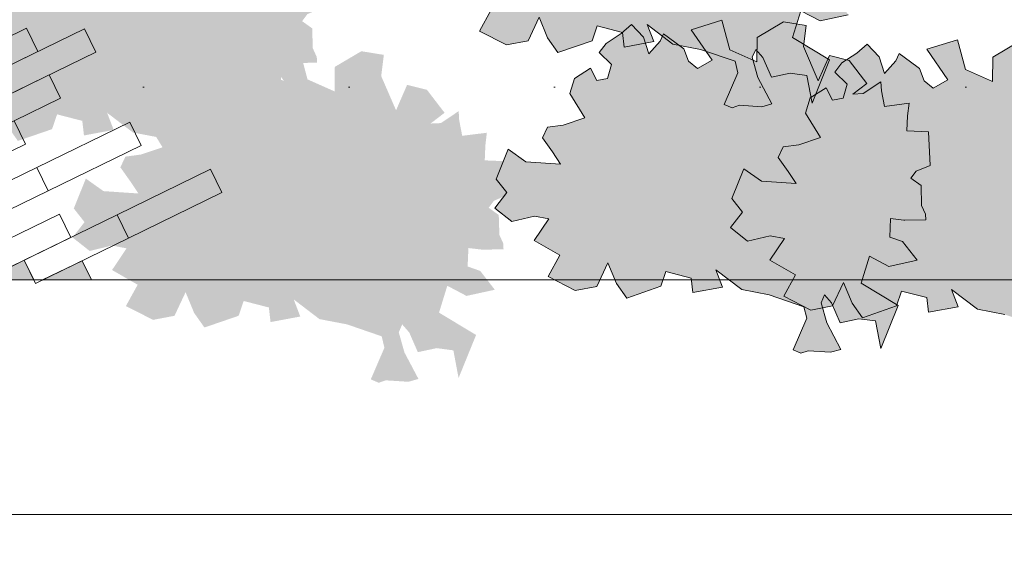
# Model space of a CAD drawing. Header units: metres. Extents: x 92403 to 95147, y 464428 to 465602.
# Tile 88 of 256: x 92450.67 to 92452.57, y 465152.38 to 465153.44. Entities that reach past the tile are written whole.
import ezdxf

# ---------------------------------------------------------------- set-up
doc = ezdxf.new("R2010")
doc.units = ezdxf.units.M
doc.layers.get('0').update_dxf_attribs({"linetype": 'CONTINUOUS'})
doc.layers.get('Defpoints').update_dxf_attribs({"linetype": 'CONTINUOUS'})
doc.layers.add('N-RO-GR-GROENSTROOK-A', color=7, linetype='CONTINUOUS', lineweight=0, true_color=0x5de817, transparency=0.7)
doc.layers.add('N-RO-VH-VERHARDING_STRAATBAKSTEEN-G', color=7, linetype='CONTINUOUS', lineweight=9, true_color=0x733a3a)
doc.layers.add('X-XX-AL-M', color=7, linetype='CONTINUOUS', lineweight=18)
doc.layers.add('X-XX-AL-RMB - profiel', color=7, linetype='CONTINUOUS', lineweight=9)
doc.styles.add('NLCS-ISO-M50-T25', font='NLCS-ISO.ttf', dxfattribs={"height": 0.125})
doc.dimstyles.new('NLCS-M50-T25-PIJL_L2_H1', dxfattribs={"dimscale": 0.05, "dimtxt": 2.5, "dimasz": 2.5, "dimexe": 2, "dimexo": 2, "dimgap": 0.7, "dimtad": 1, "dimzin": 0, "dimdsep": 46, "dimtxsty": 'NLCS-ISO-M50-T25', "dimcen": 2.5, "dimdle": 2, "dimclrd": 256, "dimclre": 256, "dimclrt": 256, "dimadec": 1, "dimazin": 0, "dimtfac": 1, "dimtdec": 3, "dimtofl": 0, "dimtmove": 0, "dimatfit": 3, "dimfxl": 2, "dimfxlon": 1, "dimtfillclr": 256, "dimtolj": 1, "dimtzin": 0, "dimlwd": -1, "dimlwe": -1, "dimarcsym": 0})

# ---------------------------------------------------------------- blocks, each defined once
blk = doc.blocks.new('*D146')
at = {"layer": 'Defpoints', "color": 0, "transparency": 16777216}
for p in [(92435.988, 465153.936), (92453.3804, 465153.936), (92435.988, 465152.4809)]:
    blk.add_point(p, dxfattribs=at)
at = {"layer": 'X-XX-AL-M', "transparency": 16777216}
for p, q in [((92435.988, 465152.5809), (92435.988, 465152.3809)), ((92453.3804, 465152.5809), (92453.3804, 465152.3809)), ((92453.2554, 465152.4809), (92436.113, 465152.4809))]:
    blk.add_line(p, q, dxfattribs=at)
for points in [[(92436.113, 465152.5017), (92436.113, 465152.46), (92435.988, 465152.4809)], [(92453.2554, 465152.5017), (92453.2554, 465152.46), (92453.3804, 465152.4809)]]:
    blk.add_solid(points, dxfattribs=at)
at = {"layer": 'X-XX-AL-M', "transparency": 16777216, "insert": (92444.6842, 465152.5784), "char_height": 0.125, "attachment_point": 5, "style": 'NLCS-ISO-M50-T25'}
blk.add_mtext('\\A1;breedte var', dxfattribs=at)

msp = doc.modelspace()

# ---------------------------------------------------------------- hatches: boundary and pattern name
at = {"true_color": 0xccaea8}
h = msp.add_hatch(color=253, dxfattribs=at)
h.dxf.hatch_style = 1
h.paths.add_polyline_path([(92450.787913, 465152.970407), (92450.711669, 465152.933251), (92450.80602, 465152.933251)])
h.paths.add_polyline_path([(92450.676115, 465152.971546), (92450.597533, 465152.933251), (92450.694777, 465152.933251)])
h.paths.add_polyline_path([(92450.564318, 465152.972686), (92450.483398, 465152.933251), (92450.583535, 465152.933251)])
h.paths.add_polyline_path([(92450.45252, 465152.973825), (92450.369263, 465152.933251), (92450.472293, 465152.933251)])
h.paths.add_polyline_path([(92450.340722, 465152.974964), (92450.255127, 465152.933251), (92450.36105, 465152.933251)])
h.paths.add_polyline_path([(92450.228925, 465152.976103), (92450.140992, 465152.933251), (92450.249808, 465152.933251)], flags=17)
h.paths.add_polyline_path([(92450.296915, 465153.064858), (92450.117127, 465152.977243), (92450.138565, 465152.933251), (92450.140992, 465152.933251), (92450.318819, 465153.019911)])
h.paths.add_polyline_path([(92450.117127, 465152.977243), (92450.026857, 465152.933251), (92450.138565, 465152.933251)])
h.paths.add_polyline_path([(92450.00533, 465152.978382), (92449.912721, 465152.933251), (92450.026857, 465152.933251), (92450.027234, 465152.933435)])
h.paths.add_polyline_path([(92449.893532, 465152.979521), (92449.798586, 465152.933251), (92449.912721, 465152.933251), (92449.915436, 465152.934574)])
h.paths.add_polyline_path([(92449.781735, 465152.98066), (92449.684451, 465152.933251), (92449.798586, 465152.933251), (92449.803638, 465152.935713)])
h.paths.add_polyline_path([(92449.669937, 465152.9818), (92449.570315, 465152.933251), (92449.684451, 465152.933251), (92449.691841, 465152.936853)])
h.paths.add_polyline_path([(92449.558139, 465152.982939), (92449.45618, 465152.933251), (92449.570315, 465152.933251), (92449.580043, 465152.937992)])
at = {"layer": 'N-RO-GR-GROENSTROOK-A', "transparency": 33554508}
h = msp.add_hatch(color=256, dxfattribs=at)
h.dxf.hatch_style = 1
h.paths.add_polyline_path([(92451.928821, 465153.388303), (92451.982001, 465153.378168), (92452.048878, 465153.355162), (92452.054255, 465153.333167), (92452.027911, 465153.272054), (92452.043189, 465153.265468), (92452.056949, 465153.270194), (92452.100507, 465153.267404), (92452.119923, 465153.272888), (92452.092916, 465153.323962), (92452.081946, 465153.362794), (92452.088532, 465153.378072), (92452.102121, 465153.362623), (92452.118747, 465153.32455), (92452.15513, 465153.332312), (92452.187376, 465153.328004), (92452.197415, 465153.274653), (92452.231217, 465153.357712), (92452.159683, 465153.400776), (92452.175639, 465153.452613), (92452.212784, 465153.433068), (92452.267383, 465153.444971), (92452.239255, 465153.48124), (92452.214909, 465153.489855), (92452.216399, 465153.525407), (92452.241886, 465153.522447), (92452.243951, 465153.522207), (92452.28418, 465153.52309), (92452.283946, 465153.533731), (92452.276238, 465153.550788), (92452.274988, 465153.589205), (92452.255545, 465153.603113), (92452.265737, 465153.616696), (92452.292473, 465153.627884), (92452.289213, 465153.692833), (92452.247935, 465153.694563), (92452.249145, 465153.723449), (92452.251987, 465153.747815), (92452.204409, 465153.741953), (92452.198643, 465153.771917), (92452.197559, 465153.789508), (92452.163305, 465153.766458), (92452.143243, 465153.765597), (92452.170379, 465153.786326), (92452.136349, 465153.830699), (92452.097996, 465153.840162), (92452.076697, 465153.791168), (92452.047996, 465153.857184), (92452.05309, 465153.898084), (92452.009695, 465153.90514), (92451.958496, 465153.874945), (92451.958071, 465153.827564), (92451.905732, 465153.850838), (92451.890462, 465153.908435), (92451.831167, 465153.889839), (92451.87162, 465153.831187), (92451.843632, 465153.814946), (92451.825748, 465153.828789), (92451.817133, 465153.852849), (92451.812084, 465153.856465), (92451.778027, 465153.881591), (92451.77147, 465153.867856), (92451.749379, 465153.84338), (92451.739276, 465153.875359), (92451.715859, 465153.899909), (92451.69588, 465153.882415), (92451.666999, 465153.863462), (92451.65377, 465153.845685), (92451.677513, 465153.822693), (92451.66937, 465153.79593), (92451.648901, 465153.791551), (92451.636906, 465153.815622), (92451.606175, 465153.79596), (92451.597137, 465153.766486), (92451.625865, 465153.719716), (92451.58393, 465153.705761), (92451.554115, 465153.701773), (92451.544406, 465153.6811), (92451.56356, 465153.65411), (92451.579223, 465153.630671), (92451.511795, 465153.635199), (92451.4777, 465153.65941), (92451.454477, 465153.601724), (92451.475222, 465153.575454), (92451.452133, 465153.545782), (92451.485112, 465153.519784), (92451.528463, 465153.530276), (92451.55632, 465153.524787), (92451.528303, 465153.483015), (92451.577826, 465153.454621), (92451.555039, 465153.413546), (92451.607495, 465153.386863), (92451.648914, 465153.394685), (92451.670329, 465153.44027), (92451.686853, 465153.400166), (92451.706743, 465153.372098), (92451.772708, 465153.394735), (92451.782486, 465153.423262), (92451.831115, 465153.410749), (92451.834356, 465153.382593), (92451.891759, 465153.393281), (92451.879098, 465153.426283), (92451.928833, 465153.388319)])
h = msp.add_hatch(color=256, dxfattribs=at)
h.dxf.hatch_style = 1
h.paths.add_polyline_path([(92450.886012, 465153.217766), (92450.939192, 465153.207631), (92451.00607, 465153.184625), (92451.011446, 465153.16263), (92450.985103, 465153.101517), (92451.000381, 465153.094931), (92451.014141, 465153.099657), (92451.057699, 465153.096866), (92451.077114, 465153.102351), (92451.050108, 465153.153425), (92451.039137, 465153.192256), (92451.045723, 465153.207535), (92451.059313, 465153.192085), (92451.075938, 465153.154013), (92451.112322, 465153.161775), (92451.144568, 465153.157467), (92451.154607, 465153.104116), (92451.188409, 465153.187175), (92451.116875, 465153.230239), (92451.13283, 465153.282076), (92451.169976, 465153.262531), (92451.224574, 465153.274434), (92451.196447, 465153.310703), (92451.172101, 465153.319318), (92451.173591, 465153.35487), (92451.199077, 465153.351909), (92451.201142, 465153.351669), (92451.241372, 465153.352553), (92451.241138, 465153.363194), (92451.23343, 465153.380251), (92451.232179, 465153.418668), (92451.212737, 465153.432576), (92451.222929, 465153.446159), (92451.249664, 465153.457346), (92451.246405, 465153.522296), (92451.205126, 465153.524026), (92451.206337, 465153.552912), (92451.209178, 465153.577278), (92451.1616, 465153.571416), (92451.155834, 465153.60138), (92451.154751, 465153.61897), (92451.120496, 465153.595921), (92451.100435, 465153.595059), (92451.127571, 465153.615788), (92451.093541, 465153.660161), (92451.055187, 465153.669625), (92451.033889, 465153.620631), (92451.005187, 465153.686647), (92451.010282, 465153.727547), (92450.966886, 465153.734603), (92450.915688, 465153.704408), (92450.915263, 465153.657027), (92450.862924, 465153.680301), (92450.847653, 465153.737898), (92450.788358, 465153.719302), (92450.828812, 465153.66065), (92450.800824, 465153.644408), (92450.782939, 465153.658251), (92450.774325, 465153.682312), (92450.769275, 465153.685928), (92450.735219, 465153.711054), (92450.728662, 465153.697319), (92450.706571, 465153.672843), (92450.696468, 465153.704822), (92450.67305, 465153.729372), (92450.653072, 465153.711878), (92450.62419, 465153.692924), (92450.610962, 465153.675148), (92450.634705, 465153.652156), (92450.626562, 465153.625393), (92450.606093, 465153.621014), (92450.594098, 465153.645085), (92450.563366, 465153.625423), (92450.554329, 465153.595948), (92450.583057, 465153.549179), (92450.541121, 465153.535224), (92450.511307, 465153.531236), (92450.501598, 465153.510562), (92450.520752, 465153.483573), (92450.536414, 465153.460133), (92450.468986, 465153.464661), (92450.434892, 465153.488873), (92450.411669, 465153.431187), (92450.432413, 465153.404916), (92450.409324, 465153.375245), (92450.442304, 465153.349247), (92450.485655, 465153.359738), (92450.513512, 465153.35425), (92450.485494, 465153.312477), (92450.535018, 465153.284084), (92450.512231, 465153.243009), (92450.564687, 465153.216325), (92450.606105, 465153.224148), (92450.627521, 465153.269732), (92450.644045, 465153.229628), (92450.663934, 465153.20156), (92450.7299, 465153.224197), (92450.739678, 465153.252724), (92450.788306, 465153.240212), (92450.791547, 465153.212056), (92450.84895, 465153.222743), (92450.83629, 465153.255746), (92450.886025, 465153.217782)])
h = msp.add_hatch(color=256, dxfattribs=at)
h.dxf.hatch_style = 1
h.paths.add_polyline_path([(92452.061544, 465152.914584), (92452.114724, 465152.904449), (92452.181601, 465152.881443), (92452.186978, 465152.859448), (92452.160634, 465152.798335), (92452.175913, 465152.791749), (92452.189673, 465152.796475), (92452.23323, 465152.793684), (92452.252646, 465152.799169), (92452.225639, 465152.850243), (92452.214669, 465152.889074), (92452.221255, 465152.904353), (92452.234844, 465152.888903), (92452.25147, 465152.850831), (92452.287853, 465152.858593), (92452.320099, 465152.854285), (92452.330139, 465152.800934), (92452.363941, 465152.883993), (92452.292406, 465152.927057), (92452.308362, 465152.978894), (92452.345507, 465152.959349), (92452.400106, 465152.971252), (92452.371978, 465153.007521), (92452.347633, 465153.016136), (92452.349123, 465153.051688), (92452.374609, 465153.048727), (92452.376674, 465153.048487), (92452.416903, 465153.049371), (92452.41667, 465153.060012), (92452.408962, 465153.077069), (92452.407711, 465153.115486), (92452.388268, 465153.129394), (92452.39846, 465153.142977), (92452.425196, 465153.154164), (92452.421936, 465153.219114), (92452.380658, 465153.220844), (92452.381868, 465153.24973), (92452.38471, 465153.274096), (92452.337132, 465153.268234), (92452.331366, 465153.298198), (92452.330283, 465153.315788), (92452.296028, 465153.292739), (92452.275967, 465153.291877), (92452.303102, 465153.312607), (92452.269072, 465153.356979), (92452.230719, 465153.366443), (92452.20942, 465153.317449), (92452.180719, 465153.383465), (92452.185814, 465153.424365), (92452.142418, 465153.431421), (92452.091219, 465153.401226), (92452.090794, 465153.353845), (92452.038456, 465153.377119), (92452.023185, 465153.434716), (92451.96389, 465153.41612), (92452.004343, 465153.357468), (92451.976356, 465153.341226), (92451.958471, 465153.355069), (92451.949857, 465153.37913), (92451.944807, 465153.382746), (92451.910751, 465153.407872), (92451.904193, 465153.394137), (92451.882102, 465153.369661), (92451.871999, 465153.40164), (92451.848582, 465153.42619), (92451.828604, 465153.408696), (92451.799722, 465153.389742), (92451.786494, 465153.371966), (92451.810237, 465153.348974), (92451.802093, 465153.322211), (92451.781624, 465153.317832), (92451.76963, 465153.341903), (92451.738898, 465153.322241), (92451.729861, 465153.292766), (92451.758589, 465153.245997), (92451.716653, 465153.232042), (92451.686838, 465153.228054), (92451.677129, 465153.20738), (92451.696284, 465153.180391), (92451.711946, 465153.156952), (92451.644518, 465153.161479), (92451.610423, 465153.185691), (92451.5872, 465153.128005), (92451.607945, 465153.101734), (92451.584856, 465153.072063), (92451.617835, 465153.046065), (92451.661186, 465153.056556), (92451.689044, 465153.051068), (92451.661026, 465153.009295), (92451.710549, 465152.980902), (92451.687763, 465152.939827), (92451.740218, 465152.913143), (92451.781637, 465152.920966), (92451.803052, 465152.96655), (92451.819577, 465152.926446), (92451.839466, 465152.898378), (92451.905432, 465152.921015), (92451.915209, 465152.949542), (92451.963838, 465152.93703), (92451.967079, 465152.908874), (92452.024482, 465152.919562), (92452.011821, 465152.952564), (92452.061556, 465152.9146)])
h = msp.add_hatch(color=256, dxfattribs=at)
h.dxf.hatch_style = 1
h.paths.add_polyline_path([(92452.51659, 465152.876685), (92452.56977, 465152.86655), (92452.636647, 465152.843545), (92452.642024, 465152.821549), (92452.61568, 465152.760436), (92452.630958, 465152.75385), (92452.644718, 465152.758576), (92452.688276, 465152.755786), (92452.707692, 465152.761271), (92452.680685, 465152.812344), (92452.669715, 465152.851176), (92452.676301, 465152.866454), (92452.68989, 465152.851005), (92452.706516, 465152.812932), (92452.742899, 465152.820695), (92452.775145, 465152.816386), (92452.785184, 465152.763035), (92452.818986, 465152.846095), (92452.747452, 465152.889159), (92452.763408, 465152.940995), (92452.800553, 465152.92145), (92452.855152, 465152.933353), (92452.827024, 465152.969623), (92452.802678, 465152.978237), (92452.804168, 465153.013789), (92452.829655, 465153.010829), (92452.83172, 465153.010589), (92452.871949, 465153.011472), (92452.871715, 465153.022113), (92452.864007, 465153.039171), (92452.862757, 465153.077587), (92452.843314, 465153.091496), (92452.853506, 465153.105079), (92452.880242, 465153.116266), (92452.876982, 465153.181216), (92452.835704, 465153.182946), (92452.836914, 465153.211832), (92452.839756, 465153.236197), (92452.792178, 465153.230335), (92452.786412, 465153.260299), (92452.785328, 465153.27789), (92452.751074, 465153.25484), (92452.731012, 465153.253979), (92452.758148, 465153.274708), (92452.724118, 465153.319081), (92452.685764, 465153.328544), (92452.664466, 465153.279551), (92452.635764, 465153.345566), (92452.640859, 465153.386467), (92452.597464, 465153.393523), (92452.546265, 465153.363327), (92452.54584, 465153.315946), (92452.493501, 465153.33922), (92452.47823, 465153.396817), (92452.418936, 465153.378222), (92452.459389, 465153.319569), (92452.431401, 465153.303328), (92452.413517, 465153.317171), (92452.404902, 465153.341231), (92452.399852, 465153.344847), (92452.365796, 465153.369974), (92452.359239, 465153.356238), (92452.337148, 465153.331763), (92452.327045, 465153.363742), (92452.303627, 465153.388291), (92452.283649, 465153.370798), (92452.254768, 465153.351844), (92452.241539, 465153.334067), (92452.265282, 465153.311075), (92452.257139, 465153.284313), (92452.23667, 465153.279933), (92452.224675, 465153.304004), (92452.193944, 465153.284342), (92452.184906, 465153.254868), (92452.213634, 465153.208098), (92452.171699, 465153.194144), (92452.141884, 465153.190156), (92452.132175, 465153.169482), (92452.151329, 465153.142492), (92452.166991, 465153.119053), (92452.099563, 465153.123581), (92452.065469, 465153.147793), (92452.042246, 465153.090107), (92452.062991, 465153.063836), (92452.039902, 465153.034165), (92452.072881, 465153.008167), (92452.116232, 465153.018658), (92452.144089, 465153.01317), (92452.116072, 465152.971397), (92452.165595, 465152.943003), (92452.142808, 465152.901928), (92452.195264, 465152.875245), (92452.236683, 465152.883067), (92452.258098, 465152.928652), (92452.274622, 465152.888548), (92452.294511, 465152.86048), (92452.360477, 465152.883117), (92452.370255, 465152.911644), (92452.418883, 465152.899131), (92452.422125, 465152.870975), (92452.479528, 465152.881663), (92452.466867, 465152.914666), (92452.516602, 465152.876701)])
h = msp.add_hatch(color=256, dxfattribs=at)
h.dxf.hatch_style = 1
h.paths.add_polyline_path([(92451.246259, 465152.857739), (92451.299438, 465152.847604), (92451.366316, 465152.824598), (92451.371693, 465152.802603), (92451.345349, 465152.74149), (92451.360627, 465152.734904), (92451.374387, 465152.73963), (92451.417945, 465152.73684), (92451.43736, 465152.742324), (92451.410354, 465152.793398), (92451.399384, 465152.83223), (92451.405969, 465152.847508), (92451.419559, 465152.832059), (92451.436184, 465152.793986), (92451.472568, 465152.801748), (92451.504814, 465152.79744), (92451.514853, 465152.744089), (92451.548655, 465152.827148), (92451.477121, 465152.870212), (92451.493077, 465152.922049), (92451.530222, 465152.902504), (92451.58482, 465152.914407), (92451.556693, 465152.950676), (92451.532347, 465152.959291), (92451.533837, 465152.994843), (92451.559324, 465152.991882), (92451.561388, 465152.991643), (92451.601618, 465152.992526), (92451.601384, 465153.003167), (92451.593676, 465153.020224), (92451.592425, 465153.058641), (92451.572983, 465153.072549), (92451.583175, 465153.086132), (92451.60991, 465153.09732), (92451.606651, 465153.162269), (92451.565372, 465153.163999), (92451.566583, 465153.192885), (92451.569425, 465153.217251), (92451.521846, 465153.211389), (92451.51608, 465153.241353), (92451.514997, 465153.258944), (92451.480742, 465153.235894), (92451.460681, 465153.235033), (92451.487817, 465153.255762), (92451.453787, 465153.300135), (92451.415433, 465153.309598), (92451.394135, 465153.260604), (92451.365433, 465153.32662), (92451.370528, 465153.36752), (92451.327132, 465153.374576), (92451.275934, 465153.344381), (92451.275509, 465153.297), (92451.22317, 465153.320274), (92451.207899, 465153.377871), (92451.148605, 465153.359275), (92451.189058, 465153.300623), (92451.16107, 465153.284382), (92451.143185, 465153.298225), (92451.134571, 465153.322285), (92451.129521, 465153.325901), (92451.095465, 465153.351027), (92451.088908, 465153.337292), (92451.066817, 465153.312816), (92451.056714, 465153.344795), (92451.033296, 465153.369345), (92451.013318, 465153.351851), (92450.984436, 465153.332898), (92450.971208, 465153.315121), (92450.994951, 465153.292129), (92450.986808, 465153.265366), (92450.966339, 465153.260987), (92450.954344, 465153.285058), (92450.923612, 465153.265396), (92450.914575, 465153.235922), (92450.943303, 465153.189152), (92450.901367, 465153.175197), (92450.871553, 465153.171209), (92450.861844, 465153.150536), (92450.880998, 465153.123546), (92450.89666, 465153.100107), (92450.829232, 465153.104635), (92450.795138, 465153.128846), (92450.771915, 465153.07116), (92450.79266, 465153.04489), (92450.76957, 465153.015218), (92450.80255, 465152.98922), (92450.845901, 465152.999712), (92450.873758, 465152.994223), (92450.845741, 465152.952451), (92450.895264, 465152.924057), (92450.872477, 465152.882982), (92450.924933, 465152.856299), (92450.966351, 465152.864121), (92450.987767, 465152.909706), (92451.004291, 465152.869602), (92451.02418, 465152.841534), (92451.090146, 465152.864171), (92451.099924, 465152.892698), (92451.148552, 465152.880185), (92451.151793, 465152.852029), (92451.209196, 465152.862717), (92451.196536, 465152.895719), (92451.246271, 465152.857755)])
at = {"layer": 'X-XX-AL-RMB - profiel', "true_color": 0x1a4a17, "transparency": 33554687}
h = msp.add_hatch(dxfattribs=at)
h.set_pattern_fill('AGR-GRAS_SPORTVELD', color=99, scale=0.5, pattern_type=2)
h.set_pattern_definition([(0, (-2042.8484, 1656.88303), (0.1984375, 0.396875), [0, -0.396875])])
h.paths.add_polyline_path([(92453.300369, 465156.799051), (92436.137967, 465156.799051), (92436.137967, 465152.933251), (92453.300369, 465152.933251)])

# ---------------------------------------------------------------- linework, layer by layer
at = {"layer": 'N-RO-VH-VERHARDING_STRAATBAKSTEEN-G', "flags": 128}
for points in [[(92450.680672, 465153.418737), (92450.500885, 465153.331121), (92450.522789, 465153.286175), (92450.702576, 465153.37379)], [(92450.79247, 465153.417597), (92450.612682, 465153.329982), (92450.634586, 465153.285035), (92450.814374, 465153.372651)], [(92450.72448, 465153.328843), (92450.544692, 465153.241228), (92450.566596, 465153.196281), (92450.746384, 465153.283896)], [(92450.65649, 465153.240088), (92450.476702, 465153.152473), (92450.498606, 465153.107526), (92450.678394, 465153.195142)], [(92450.880085, 465153.23781), (92450.700298, 465153.150195), (92450.722201, 465153.105248), (92450.901989, 465153.192863)], [(92450.700298, 465153.150195), (92450.52051, 465153.062579), (92450.542414, 465153.017632), (92450.722201, 465153.105248)], [(92451.03569, 465153.146777), (92450.855903, 465153.059162), (92450.877807, 465153.014215), (92451.057594, 465153.10183)], [(92450.744105, 465153.060301), (92450.564318, 465152.972686), (92450.586221, 465152.927739), (92450.766009, 465153.015354)], [(92450.855903, 465153.059162), (92450.676115, 465152.971546), (92450.698019, 465152.926599), (92450.877807, 465153.014215)], [(92450.676115, 465152.971546), (92450.597533, 465152.933251), (92450.694777, 465152.933251)], [(92450.787913, 465152.970407), (92450.711669, 465152.933251), (92450.80602, 465152.933251)]]:
    msp.add_lwpolyline(points, close=True, dxfattribs=at)
at = {"layer": 'X-XX-AL-RMB - profiel'}
msp.add_lwpolyline([(92457.280369, 465156.799051), (92421.377967, 465156.799051), (92421.377967, 465152.933251), (92457.280369, 465152.933251)], close=True, dxfattribs=at)
at = {"layer": 'X-XX-AL-RMB - profiel', "color": 251}
for points in [[(92451.577826, 465153.454621), (92451.555039, 465153.413546), (92451.607495, 465153.386863), (92451.648914, 465153.394685), (92451.670329, 465153.44027), (92451.686853, 465153.400166), (92451.706743, 465153.372098), (92451.772708, 465153.394735), (92451.782486, 465153.423262), (92451.831115, 465153.410749), (92451.834356, 465153.382593), (92451.891759, 465153.393281), (92451.879098, 465153.426283), (92451.928833, 465153.388319), (92451.928821, 465153.388303), (92451.982001, 465153.378168), (92452.048878, 465153.355162), (92452.054255, 465153.333167), (92452.027911, 465153.272054), (92452.043189, 465153.265468), (92452.056949, 465153.270194), (92452.100507, 465153.267404), (92452.119923, 465153.272888), (92452.092916, 465153.323962), (92452.081946, 465153.362794), (92452.088532, 465153.378072), (92452.102121, 465153.362623), (92452.118747, 465153.32455), (92452.15513, 465153.332312), (92452.187376, 465153.328004), (92452.197415, 465153.274653), (92452.231217, 465153.357712), (92452.159683, 465153.400776), (92452.175639, 465153.452613), (92452.212784, 465153.433068), (92452.267383, 465153.444971)], [(92452.597464, 465153.393523), (92452.546265, 465153.363327), (92452.54584, 465153.315946), (92452.493501, 465153.33922), (92452.47823, 465153.396817), (92452.418936, 465153.378222), (92452.459389, 465153.319569), (92452.431401, 465153.303328), (92452.413517, 465153.317171), (92452.404902, 465153.341231), (92452.399852, 465153.344847), (92452.365796, 465153.369974), (92452.359239, 465153.356238), (92452.337148, 465153.331763), (92452.327045, 465153.363742), (92452.303627, 465153.388291), (92452.283649, 465153.370798), (92452.254768, 465153.351844), (92452.241539, 465153.334067), (92452.265282, 465153.311075), (92452.257139, 465153.284313), (92452.23667, 465153.279933), (92452.224675, 465153.304004), (92452.193944, 465153.284342), (92452.184906, 465153.254868), (92452.213634, 465153.208098), (92452.171699, 465153.194144), (92452.141884, 465153.190156), (92452.132175, 465153.169482), (92452.151329, 465153.142492), (92452.166991, 465153.119053), (92452.099563, 465153.123581), (92452.065469, 465153.147793), (92452.042246, 465153.090107), (92452.062991, 465153.063836), (92452.039902, 465153.034165), (92452.072881, 465153.008167), (92452.116232, 465153.018658), (92452.144089, 465153.01317), (92452.116072, 465152.971397), (92452.165595, 465152.943003), (92452.142808, 465152.901928), (92452.195264, 465152.875245), (92452.236683, 465152.883067), (92452.258098, 465152.928652), (92452.274622, 465152.888548), (92452.294511, 465152.86048), (92452.360477, 465152.883117), (92452.370255, 465152.911644), (92452.418883, 465152.899131), (92452.422125, 465152.870975), (92452.479528, 465152.881663), (92452.466867, 465152.914666), (92452.516602, 465152.876701), (92452.51659, 465152.876685), (92452.56977, 465152.86655)]]:
    msp.add_lwpolyline(points, dxfattribs=at)
msp.add_lwpolyline([(92452.061544, 465152.914584), (92452.114724, 465152.904449), (92452.181601, 465152.881443), (92452.186978, 465152.859448), (92452.160634, 465152.798335), (92452.175913, 465152.791749), (92452.189673, 465152.796475), (92452.23323, 465152.793684), (92452.252646, 465152.799169), (92452.225639, 465152.850243), (92452.214669, 465152.889074), (92452.221255, 465152.904353), (92452.234844, 465152.888903), (92452.25147, 465152.850831), (92452.287853, 465152.858593), (92452.320099, 465152.854285), (92452.330139, 465152.800934), (92452.363941, 465152.883993), (92452.292406, 465152.927057), (92452.308362, 465152.978894), (92452.345507, 465152.959349), (92452.400106, 465152.971252), (92452.371978, 465153.007521), (92452.347633, 465153.016136), (92452.349123, 465153.051688), (92452.374609, 465153.048727), (92452.376674, 465153.048487), (92452.416903, 465153.049371), (92452.41667, 465153.060012), (92452.408962, 465153.077069), (92452.407711, 465153.115486), (92452.388268, 465153.129394), (92452.39846, 465153.142977), (92452.425196, 465153.154164), (92452.421936, 465153.219114), (92452.380658, 465153.220844), (92452.381868, 465153.24973), (92452.38471, 465153.274096), (92452.337132, 465153.268234), (92452.331366, 465153.298198), (92452.330283, 465153.315788), (92452.296028, 465153.292739), (92452.275967, 465153.291877), (92452.303102, 465153.312607), (92452.269072, 465153.356979), (92452.230719, 465153.366443), (92452.20942, 465153.317449), (92452.180719, 465153.383465), (92452.185814, 465153.424365), (92452.142418, 465153.431421), (92452.091219, 465153.401226), (92452.090794, 465153.353845), (92452.038456, 465153.377119), (92452.023185, 465153.434716), (92451.96389, 465153.41612), (92452.004343, 465153.357468), (92451.976356, 465153.341226), (92451.958471, 465153.355069), (92451.949857, 465153.37913), (92451.944807, 465153.382746), (92451.910751, 465153.407872), (92451.904193, 465153.394137), (92451.882102, 465153.369661), (92451.871999, 465153.40164), (92451.848582, 465153.42619), (92451.828604, 465153.408696), (92451.799722, 465153.389742), (92451.786494, 465153.371966), (92451.810237, 465153.348974), (92451.802093, 465153.322211), (92451.781624, 465153.317832), (92451.76963, 465153.341903), (92451.738898, 465153.322241), (92451.729861, 465153.292766), (92451.758589, 465153.245997), (92451.716653, 465153.232042), (92451.686838, 465153.228054), (92451.677129, 465153.20738), (92451.696284, 465153.180391), (92451.711946, 465153.156952), (92451.644518, 465153.161479), (92451.610423, 465153.185691), (92451.5872, 465153.128005), (92451.607945, 465153.101734), (92451.584856, 465153.072063), (92451.617835, 465153.046065), (92451.661186, 465153.056556), (92451.689044, 465153.051068), (92451.661026, 465153.009295), (92451.710549, 465152.980902), (92451.687763, 465152.939827), (92451.740218, 465152.913143), (92451.781637, 465152.920966), (92451.803052, 465152.96655), (92451.819577, 465152.926446), (92451.839466, 465152.898378), (92451.905432, 465152.921015), (92451.915209, 465152.949542), (92451.963838, 465152.93703), (92451.967079, 465152.908874), (92452.024482, 465152.919562), (92452.011821, 465152.952564), (92452.061556, 465152.9146)], close=True, dxfattribs=at)

# ---------------------------------------------------------------- dimensions: what is measured, and where the dimension line sits
at = {"layer": 'X-XX-AL-M'}
dim = msp.add_aligned_dim(p1=(92453.380369, 465153.93604), p2=(92435.987967, 465153.93604), distance=1.455174, text='breedte var', dimstyle='NLCS-M50-T25-PIJL_L2_H1', dxfattribs=at)
dim.commit()
dim.dimension.update_dxf_attribs({"geometry": '*D146', "text_midpoint": (92444.684168, 465152.578414)})

doc.saveas('drawing.dxf')
